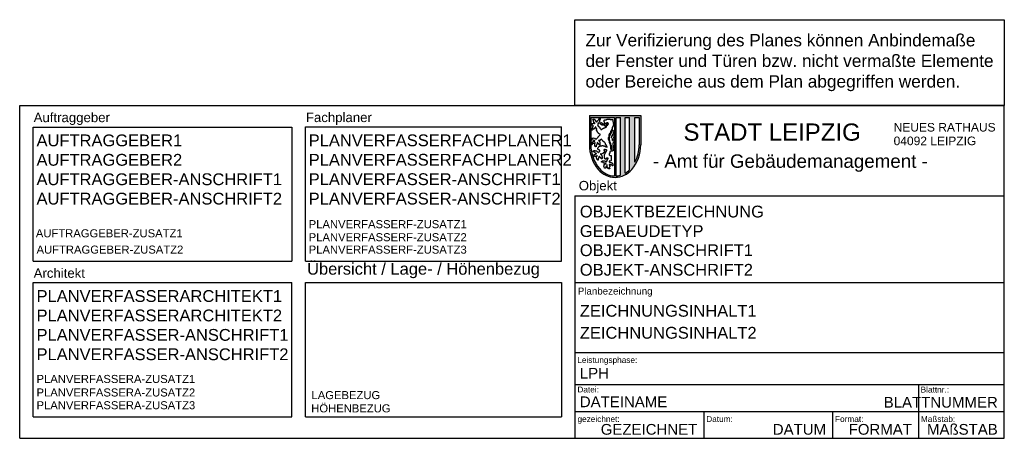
# Model space of a CAD drawing. Header units: metres. Extents: x -184 to 0, y 0 to 78.
import ezdxf
from ezdxf.enums import TextEntityAlignment as Align

# ---------------------------------------------------------------- set-up
doc = ezdxf.new("R2010")
doc.units = ezdxf.units.M
doc.styles.add('ARIAL', font='arial.ttf')

msp = doc.modelspace()

# ---------------------------------------------------------------- hatches: boundary and pattern name
at = {"linetype": 'Continuous'}
h = msp.add_hatch(color=256, dxfattribs=at)
h.paths.add_polyline_path([(-72.53, 60.16), (-77.32, 60.16), (-77.32, 54.66, 0.1762), (-75.66, 50.08, 0.221777), (-72.53, 48.63, 0.221777), (-69.41, 50.08, 0.1762), (-67.75, 54.66), (-67.75, 60.16)])
h.paths.add_polyline_path([(-71.54, 59.76), (-71.54, 49.03, -0.053374), (-72.34, 48.9), (-72.34, 59.76)], flags=16)
h.paths.add_polyline_path([(-72.61, 59.76), (-72.61, 48.9, -0.216609), (-75.45, 50.26, -0.1762), (-77.05, 54.66), (-77.05, 59.76)], flags=16)
h.paths.add_polyline_path([(-70.64, 59.76), (-69.81, 59.76), (-69.81, 50.05, -0.069458), (-70.64, 49.4)], flags=16)
h.paths.add_polyline_path([(-72.9, 56.71), (-72.97, 56.67), (-72.9, 56.61)], flags=0)
h.paths.add_polyline_path([(-74.22, 58.6), (-74.22, 58.69), (-74.13, 58.69), (-74.08, 58.77), (-73.88, 58.77), (-73.64, 58.53), (-73.81, 58.53)], flags=0)
h.paths.add_polyline_path([(-74.11, 58.46), (-73.86, 58.28), (-74.27, 58.28)], flags=0)
h.paths.add_polyline_path([(-68.82, 59.76), (-68.02, 59.76), (-68.02, 54.66, -0.122678), (-68.82, 51.44)], flags=16)

# ---------------------------------------------------------------- linework, layer by layer
for p, q in [((-183.5, 0), (-183.5, 62)), ((-183.5, 62), (0, 62)), ((0, 0), (0, 62)), ((-77.32, 60.16), (-72.53, 60.16)), ((-77.32, 60.16), (-77.32, 54.66)), ((-77.05, 59.76), (-77.05, 54.66)), ((-77.05, 59.76), (-72.61, 59.76)), ((-73.43, 59.4), (-73.41, 59.38)), ((-72.61, 59.76), (-72.61, 48.9)), ((-72.53, 60.16), (-67.75, 60.16)), ((-72.34, 59.76), (-71.54, 59.76)), ((-70.64, 59.76), (-69.81, 59.76)), ((-68.82, 59.76), (-68.02, 59.76)), ((-68.02, 59.76), (-68.02, 54.66)), ((-67.75, 60.16), (-67.75, 54.66)), ((-181, 33), (-181, 58)), ((-181, 58), (-132.76, 58)), ((-132.76, 58), (-132.76, 33)), ((-130.26, 58.01), (-82.5, 58.01)), ((-130.26, 33.01), (-130.26, 58.01)), ((-82.5, 33.01), (-82.5, 58.01)), ((-77.05, 58.58), (-77.05, 58.54)), ((-80, 45.17), (0, 45.17)), ((-80, 45.17), (-80, 16)), ((-181, 33), (-132.76, 33)), ((-130.26, 33.01), (-82.5, 33.01)), ((-181, 29), (-132.76, 29)), ((-181, 4), (-181, 29)), ((-132.76, 4), (-132.76, 29)), ((-130.26, 29), (-82.5, 29)), ((-130.26, 4), (-130.26, 29)), ((-82.5, 29), (-82.5, 4)), ((-80, 29), (0, 29)), ((-80, 16), (-80, 0)), ((-80, 16), (0, 16)), ((-79.98, 10), (0.02, 10)), ((-16, 10), (-16, 0)), ((-181, 4), (-132.76, 4)), ((-130.26, 4), (-82.5, 4)), ((-79.98, 5), (0.02, 5)), ((-56, 5), (-56, 0)), ((-32, 5), (-32, 0)), ((-183.5, 0), (0, 0))]:
    msp.add_line(p, q)
for p, q in [((-72.34, 48.9), (-72.34, 59.76)), ((-71.54, 49.03), (-71.54, 59.76)), ((-70.64, 49.4), (-70.64, 59.76)), ((-69.81, 50.05), (-69.81, 59.76)), ((-68.82, 51.44), (-68.82, 59.76))]:
    msp.add_line(p, q, dxfattribs=at)
msp.add_lwpolyline([(0, 62), (-80, 62), (-80, 78), (0, 78)], close=True)
at = {"flags": 128}
msp.add_lwpolyline([(-74.09, 50.72), (-74.19, 50.63), (-74.28, 50.63), (-74.28, 50.33), (-74.48, 50.36), (-74.55, 50.57), (-74.6, 50.62), (-74.6, 50.76), (-74.54, 50.81), (-74.54, 51), (-74.39, 51.14), (-74.19, 51.14), (-74.28, 51.28), (-74.61, 51.28), (-74.64, 51.27), (-74.66, 51.29), (-74.66, 51.39), (-74.74, 51.39), (-74.83, 51.46), (-75.04, 51.46), (-75.04, 51.56), (-74.9, 51.71), (-74.71, 51.71), (-74.65, 51.66), (-74.56, 51.72), (-74.47, 51.72), (-74.39, 51.65), (-74.26, 51.65), (-74.17, 51.58), (-74.04, 51.58), (-74.04, 51.63), (-73.98, 51.68), (-73.98, 51.82), (-73.91, 51.89), (-73.91, 52.01), (-73.84, 52.05), (-73.84, 52.2), (-74.13, 52.2), (-74.22, 52.12), (-74.22, 52.02), (-74.31, 52.02), (-74.39, 52.08), (-74.49, 52.26), (-74.49, 52.5), (-74.54, 52.55), (-74.48, 52.61), (-74.48, 52.89), (-74.41, 52.92), (-74.41, 53), (-74.35, 53.06), (-74.35, 53.13), (-74.29, 53.16), (-74.29, 53.26), (-74.16, 53.37), (-74.1, 53.58), (-74.04, 53.58), (-74.04, 53.7), (-74.13, 53.77), (-74.32, 53.77), (-74.37, 53.82), (-74.51, 53.82), (-74.6, 53.74), (-74.6, 53.66), (-74.52, 53.53), (-74.52, 53.29), (-74.72, 53.12), (-74.72, 53.08), (-74.82, 53.08), (-75.04, 52.92), (-75.11, 53.01), (-75.22, 53.01), (-75.22, 52.93), (-74.97, 52.7), (-74.97, 52.54), (-74.91, 52.5), (-74.91, 52.16), (-75, 52.07), (-75.1, 52.07), (-75.1, 52.25), (-75.23, 52.35), (-75.26, 52.34), (-75.3, 52.38), (-75.35, 52.42), (-75.35, 52.47), (-75.43, 52.58), (-75.53, 52.47), (-75.53, 52.2), (-75.66, 52.2), (-75.66, 51.84), (-75.73, 51.84), (-75.76, 51.83), (-75.91, 52), (-75.91, 52.12), (-75.98, 52.18), (-75.98, 52.5), (-75.85, 52.64), (-75.83, 52.66), (-75.87, 52.71), (-75.99, 52.59), (-76.09, 52.59), (-76.13, 52.52), (-76.19, 52.52), (-76.24, 52.58), (-76.4, 52.58), (-76.4, 52.53), (-76.49, 52.46), (-76.6, 52.46), (-76.6, 52.69), (-76.55, 52.73), (-76.55, 52.83), (-76.47, 52.83), (-76.27, 52.95), (-76.18, 52.95), (-76.15, 53.02), (-76.02, 53.02), (-75.99, 53.09), (-76.2, 53.15), (-76.26, 53.21), (-76.26, 53.28), (-76.33, 53.28), (-76.37, 53.33), (-76.44, 53.33), (-76.6, 53.41), (-76.6, 53.58), (-76.51, 53.58), (-76.47, 53.64), (-76.3, 53.64), (-76.15, 53.53), (-76.09, 53.58), (-75.99, 53.58), (-75.69, 53.27), (-75.6, 53.27), (-75.6, 53.32), (-75.57, 53.35), (-75.56, 53.34), (-75.52, 53.4), (-75.49, 53.38), (-75.45, 53.41), (-75.36, 53.47), (-75.36, 53.63), (-75.51, 53.77), (-75.64, 53.77), (-75.72, 53.87), (-75.72, 54.07), (-75.66, 54.12), (-75.66, 54.2), (-75.54, 54.31), (-75.54, 54.38), (-75.52, 54.4), (-75.49, 54.38), (-75.45, 54.41), (-75.38, 54.46), (-75.3, 54.46), (-75.27, 54.51), (-75.01, 54.51), (-74.91, 54.58), (-74.81, 54.58), (-74.74, 54.51), (-74.55, 54.51), (-74.49, 54.46), (-74.43, 54.46), (-74.38, 54.4), (-74.31, 54.4), (-74.26, 54.34), (-74.13, 54.34), (-73.99, 54.27), (-73.99, 54.32), (-74.1, 54.49), (-74.1, 54.56), (-74.28, 54.72), (-74.28, 54.77), (-74.36, 54.8), (-74.3, 54.86), (-74.3, 55.02), (-74.38, 55.02), (-74.43, 55.08), (-74.5, 55.15), (-74.59, 55.15), (-74.63, 55.27), (-74.79, 55.34), (-74.78, 55.42), (-74.98, 55.61), (-74.98, 55.68), (-75.08, 55.76), (-75.28, 55.56), (-75.28, 55.52), (-75.58, 55.52), (-75.59, 55.49), (-75.35, 55.26), (-75.35, 54.67), (-75.37, 54.65), (-75.48, 54.68), (-75.59, 54.91), (-75.72, 54.91), (-75.72, 55.06), (-75.84, 55.14), (-75.84, 54.85), (-75.9, 54.81), (-75.9, 54.68), (-76.03, 54.62), (-76.03, 54.28), (-76.19, 54.35), (-76.22, 54.34), (-76.23, 54.36), (-76.23, 54.44), (-76.29, 54.49), (-76.29, 54.9), (-76.22, 55), (-76.22, 55.06), (-76.25, 55.09), (-76.38, 54.95), (-76.4, 54.97), (-76.43, 54.91), (-76.63, 54.91), (-76.78, 54.8), (-76.78, 54.72), (-76.86, 54.66), (-76.92, 54.66), (-76.92, 54.75), (-76.98, 54.79), (-76.98, 54.88), (-76.91, 54.92), (-76.91, 55.06), (-76.89, 55.08), (-76.85, 55.06), (-76.82, 55.11), (-76.78, 55.2), (-76.64, 55.33), (-76.44, 55.33), (-76.39, 55.39), (-76.29, 55.39), (-76.29, 55.51), (-76.42, 55.51), (-76.5, 55.46), (-76.62, 55.58), (-76.78, 55.63), (-76.95, 55.58), (-77.03, 55.49), (-76.96, 55.77), (-76.81, 55.9), (-76.59, 55.9), (-76.43, 55.96), (-76.36, 55.89), (-76.31, 55.9), (-76.27, 55.84), (-76.22, 55.78), (-75.91, 55.78), (-75.91, 55.88), (-75.66, 56.12), (-75.66, 56.2), (-75.29, 56.55), (-75.32, 56.65), (-75.38, 56.65), (-75.5, 56.76), (-75.6, 56.78), (-75.6, 56.87), (-75.79, 57.06), (-75.79, 57.12), (-75.85, 57.17), (-75.85, 57.25), (-75.98, 57.43), (-75.98, 57.57), (-75.91, 57.61), (-75.91, 57.69), (-76.1, 57.93), (-76.1, 58.01), (-76.16, 58.01), (-76.16, 57.86), (-76.27, 57.76), (-76.4, 57.76), (-76.4, 57.66), (-76.49, 57.58), (-76.69, 57.58), (-76.72, 57.47), (-76.78, 57.44), (-76.78, 57.41), (-76.82, 57.41), (-76.92, 57.44), (-76.92, 57.6), (-76.81, 57.71), (-76.76, 57.71), (-76.66, 57.8), (-76.66, 58.07), (-76.52, 58.21), (-76.63, 58.21), (-76.77, 58.32), (-76.95, 58.32), (-77.04, 58.22), (-77.01, 58.5), (-76.99, 58.52), (-76.91, 58.64), (-76.65, 58.64), (-76.55, 58.71), (-76.51, 58.64), (-76.38, 58.64), (-76.28, 58.57), (-76.28, 58.69), (-76.49, 58.87), (-76.49, 58.94), (-76.55, 59), (-76.55, 59.26), (-76.6, 59.29), (-76.6, 59.36), (-76.67, 59.46), (-76.42, 59.46), (-76.09, 59.1), (-76.09, 59), (-76.06, 58.95), (-76.01, 58.99), (-75.96, 59.02), (-75.8, 59.02), (-75.8, 59.05), (-75.84, 59.09), (-75.54, 59.43), (-75.54, 59.52), (-75.45, 59.52), (-75.4, 59.58), (-75.29, 59.58), (-75.29, 59.41), (-75.34, 59.37), (-75.34, 59.28), (-75.46, 59.19), (-75.41, 59.12), (-75.41, 58.95), (-75.58, 58.91), (-75.58, 58.67), (-75.72, 58.63), (-75.72, 58.33), (-75.78, 58.3), (-75.67, 58.2), (-75.67, 58.13), (-75.55, 58.08), (-75.35, 57.89), (-75.35, 57.81), (-75.16, 57.63), (-75.16, 57.55), (-75.06, 57.47), (-75.04, 57.49), (-75.04, 57.58), (-74.93, 57.58), (-74.81, 57.71), (-74.75, 57.71), (-74.72, 57.77), (-74.63, 57.77), (-74.56, 57.85), (-74.44, 57.83), (-74.37, 57.9), (-74.31, 57.9), (-74.22, 57.95), (-74.21, 57.96), (-74.16, 57.95), (-74.04, 58.09), (-74.35, 58.09), (-74.35, 58.19), (-74.41, 58.23), (-74.41, 58.42), (-74.5, 58.33), (-74.59, 58.34), (-74.95, 58.34), (-75.05, 58.41), (-75.08, 58.4), (-75.24, 58.56), (-75.24, 58.73), (-75.16, 58.8), (-75.16, 58.84), (-75.12, 58.84), (-75.02, 58.77), (-75.02, 58.72), (-74.97, 58.72), (-74.97, 58.64), (-74.81, 58.64), (-74.74, 58.59), (-74.37, 58.59), (-74.34, 58.66), (-74.43, 58.75), (-74.43, 58.84), (-74.48, 58.84), (-74.48, 58.93), (-74.54, 58.99), (-74.54, 59.26), (-74.46, 59.34), (-74.19, 59.34), (-74.11, 59.4), (-74.04, 59.4), (-74.04, 59.46), (-73.51, 59.46), (-73.43, 59.4), (-72.97, 59.4), (-72.97, 59.03), (-72.95, 58.96), (-72.94, 58.97), (-72.91, 58.94), (-72.91, 58.69), (-72.85, 58.63), (-72.85, 58.41), (-72.9, 58.37), (-72.9, 58.14), (-72.96, 58.14), (-72.96, 57.96), (-73.04, 57.96), (-73.04, 57.79), (-73.09, 57.74), (-73.09, 57.61), (-73.17, 57.54), (-73.17, 57.5), (-73.19, 57.38), (-73.28, 57.38), (-73.28, 57.32), (-73.34, 57.32), (-73.34, 57.25), (-73.4, 57.18), (-73.4, 56.99), (-73.47, 56.9), (-73.47, 56.76), (-73.66, 56.76), (-73.66, 56.6), (-73.72, 56.54), (-73.72, 56.09), (-73.84, 55.99), (-73.84, 55.93), (-73.79, 55.88), (-73.79, 55.69), (-73.71, 55.6), (-73.71, 55.5), (-73.66, 55.44), (-73.66, 55.23), (-73.6, 55.18), (-73.51, 54.84), (-73.51, 54.85), (-73.47, 54.81), (-73.47, 54.6), (-73.41, 54.56), (-73.41, 53.93), (-73.22, 53.75), (-73.1, 53.87), (-73.1, 54.25), (-73.16, 54.29), (-73.16, 54.5), (-73.23, 54.54), (-73.23, 54.65), (-73.29, 54.7), (-73.29, 54.81), (-73.35, 54.88), (-73.35, 54.97), (-73.43, 55.08), (-73.43, 55.2), (-73.49, 55.26), (-73.49, 55.44), (-73.54, 55.49), (-73.54, 55.87), (-73.6, 55.92), (-73.6, 56), (-73.55, 56.05), (-73.55, 56.31), (-73.47, 56.39), (-73.47, 56.5), (-73.42, 56.55), (-73.42, 56.63), (-73.35, 56.66), (-73.35, 56.74), (-73.24, 56.84), (-73.24, 56.92), (-73.16, 57.01), (-73.16, 57.07), (-73.1, 57.12), (-73.1, 57.39), (-73.01, 57.39), (-72.95, 57.41), (-72.89, 57.34), (-72.88, 57.35), (-72.85, 57.32), (-72.85, 57.21), (-72.79, 57.21), (-72.79, 57.1), (-72.84, 57.06), (-72.84, 56.91), (-72.9, 56.91), (-72.9, 56.71), (-73.03, 56.63), (-73.03, 56.55), (-73.16, 56.42), (-73.16, 56.32), (-73.22, 56.32), (-73.22, 56.14), (-73.28, 56.14), (-73.28, 55.99), (-73.25, 55.97), (-73.22, 55.98), (-73.15, 56.22), (-73.12, 56.22), (-73.04, 56.3), (-73.04, 56.38), (-72.98, 56.43), (-72.98, 56.52), (-72.94, 56.52), (-72.88, 56.59), (-72.82, 56.54), (-72.79, 56.51), (-72.79, 56.1), (-72.84, 56.05), (-72.84, 55.97), (-72.96, 55.87), (-72.96, 55.79), (-73.1, 55.68), (-73.1, 55.49), (-73.08, 55.47), (-73.03, 55.49), (-73.03, 55.63), (-72.97, 55.71), (-72.85, 55.63), (-72.85, 55.54), (-72.79, 55.5), (-72.79, 55.27), (-72.84, 55.26), (-72.84, 55.17), (-72.9, 55.12), (-72.9, 55.02), (-72.96, 55.02), (-72.96, 54.65), (-72.91, 54.65), (-72.91, 54.42), (-72.85, 54.38), (-72.85, 54.09), (-72.79, 54.09), (-72.79, 53.91), (-72.84, 53.87), (-72.84, 53.75), (-72.9, 53.69), (-72.9, 53.59), (-72.98, 53.59), (-73.08, 53.51), (-73.39, 53.51), (-73.43, 53.57), (-73.47, 53.54), (-73.47, 53.43), (-73.51, 53.39), (-73.53, 53.36), (-73.53, 53.12), (-73.6, 53.06), (-73.6, 52.82), (-73.42, 52.71), (-73.23, 52.71), (-73.23, 51.97), (-73.27, 51.95), (-73.27, 51.76), (-73.34, 51.76), (-73.34, 51.69), (-73.39, 51.64), (-73.49, 51.7), (-73.51, 51.71), (-73.6, 51.62), (-73.6, 51.54), (-73.51, 51.41), (-73.27, 51.41), (-73.22, 51.34), (-73.12, 51.34), (-73.1, 51.31), (-73.1, 51.25), (-72.97, 51.12), (-72.97, 50.79), (-72.99, 50.77), (-73.18, 50.95), (-73.29, 50.96), (-73.44, 50.96), (-73.56, 51.06), (-73.62, 50.97), (-73.6, 50.94), (-73.6, 50.88), (-73.53, 50.81), (-73.53, 50.61), (-73.6, 50.54), (-73.6, 50.42), (-73.53, 50.3), (-73.53, 50.21), (-73.7, 50.21), (-73.75, 50.27), (-73.86, 50.27), (-73.86, 50.37), (-73.99, 50.56), (-73.99, 50.64), (-74.04, 50.68), (-73.99, 50.74), (-73.99, 50.88), (-73.99, 50.96), (-74.04, 50.93), (-74.04, 50.85), (-74.09, 50.81), (-74.09, 50.72)], close=True, dxfattribs=at)
for points in [[(-74.08, 58.77), (-74.13, 58.69), (-74.22, 58.69), (-74.22, 58.6), (-73.9, 58.6), (-73.81, 58.53), (-73.73, 58.53), (-73.73, 58.62), (-73.88, 58.77), (-74.08, 58.77)], [(-74.17, 58.39), (-74.02, 58.39), (-73.9, 58.31), (-73.93, 58.28), (-74.04, 58.28), (-74.21, 58.35), (-74.17, 58.39)]]:
    msp.add_lwpolyline(points, dxfattribs=at)
at = {"linetype": 'Continuous'}
for centre, radius, start, end in [((-70.2, 54.66), 7.12, 180, 220.001), ((-70.2, 54.66), 6.85, 180, 220.001), ((-74.87, 54.66), 7.12, 319.999, 360), ((-74.87, 54.66), 6.85, 332.0241, 360), ((-72.53, 52.7), 4.08, 220.0228, 269.9896), ((-72.53, 52.7), 3.81, 220.0243, 268.8595), ((-72.54, 52.7), 4.07, 270, 319.999), ((-72.54, 52.7), 4.08, 270.0104, 319.9772), ((-72.54, 52.7), 3.8, 299.9101, 315.8031), ((-72.54, 52.7), 3.81, 272.9485, 285.1693)]:
    msp.add_arc(centre, radius, start, end, dxfattribs=at)

# ---------------------------------------------------------------- texts
at = {"style": 'ARIAL'}
for s, height, p in [('STADT LEIPZIG', 3.2, (-43.26, 57.06)), ('- Amt für Gebäudemanagement -', 2.5, (-39.86, 51.34))]:
    msp.add_text(s, height=height, dxfattribs=at).set_placement(p, align=Align.MIDDLE)
for s, p in [('NEUES RATHAUS', (-20.61, 57.16)), ('04092 LEIPZIG', (-20.61, 54.62))]:
    msp.add_text(s, height=1.6, dxfattribs=at).set_placement(p)
at = {"insert": (-78.05, 75.33), "char_height": 2.3, "attachment_point": 1, "style": 'ARIAL'}
msp.add_mtext_dynamic_manual_height_columns('Zur Verifizierung des Planes können Anbindemaße \\Pder Fenster und Türen bzw. nicht vermaßte Elemente \\Poder Bereiche aus dem Plan abgegriffen werden.', width=107.5506, gutter_width=1.25, heights=[0], dxfattribs=at)
at = {"attachment_point": 1, "style": 'ARIAL'}
for s, insert, char_height, width in [(' Auftraggeber', (-181.58, 60.67), 1.76, 24.648), (' Fachplaner', (-130.84, 60.68), 1.76, 24.648), (' Objekt', (-79.98, 47.96), 1.76, 24.648), (' Übersicht / Lage- / Höhenbezug', (-130.79, 32.69), 2.2, 47.324), (' Architekt', (-181.58, 31.67), 1.76, 24.648), (' Planbezeichnung', (-79.98, 28.09), 1.3, 24.648), (' Leistungsphase:', (-80, 15.14), 1.1, 24), (' Datei:', (-79.98, 9.64), 1.1, 24), (' Blattnr.:', (-16, 9.63), 1.1, 15.896), (' gezeichnet:', (-79.96, 4.14), 1.1, 24), (' Datum:', (-55.96, 4.14), 1.1, 23.9812), (' Format:', (-31.96, 4.14), 1.1, 15.896), (' Maßstab:', (-15.96, 4.14), 1.1, 15.896)]:
    msp.add_mtext(s, dxfattribs=dict(at, insert=insert, char_height=char_height, width=width))
at = {"style": 'ARIAL'}
for tag, p, s, height in [('AUFTRAGGEBER1', (-180.36, 54.41), 'Stadt Leipzig', 2.2), ('PLANVERFASSERFACHPLANER1', (-129.63, 54.42), '', 2.2), ('AUFTRAGGEBER2', (-180.36, 50.79), 'Amt', 2.2), ('PLANVERFASSERFACHPLANER2', (-129.63, 50.8), '', 2.2), ('AUFTRAGGEBER-ANSCHRIFT1', (-180.36, 47.17), 'Straße Hausnummer', 2.2), ('PLANVERFASSER-ANSCHRIFT1', (-129.63, 47.18), 'Straße Hausnummer', 2.2), ('AUFTRAGGEBER-ANSCHRIFT2', (-180.36, 43.56), 'PLZ Ort', 2.2), ('PLANVERFASSER-ANSCHRIFT2', (-129.63, 43.56), 'PLZ Ort', 2.2), ('OBJEKTBEZEICHNUNG', (-79.1, 41.15), '', 2.2), ('PLANVERFASSERF-ZUSATZ1', (-129.63, 39.15), 'Tel.:', 1.5), ('AUFTRAGGEBER-ZUSATZ1', (-180.49, 37.45), 'Tel.:', 1.5), ('GEBAEUDETYP', (-79.1, 37.51), '', 2.2), ('PLANVERFASSERF-ZUSATZ2', (-129.63, 36.72), 'Fax.:', 1.5), ('AUFTRAGGEBER-ZUSATZ2', (-180.36, 34.41), 'Fax.:', 1.5), ('PLANVERFASSERF-ZUSATZ3', (-129.63, 34.41), 'Email:', 1.5), ('OBJEKT-ANSCHRIFT1', (-79.1, 33.95), 'Straße Hausnummer', 2.2), ('OBJEKT-ANSCHRIFT2', (-79.1, 30.3), 'PLZ Ort', 2.2), ('PLANVERFASSERARCHITEKT1', (-180.36, 25.41), '', 2.2), ('PLANVERFASSERARCHITEKT2', (-180.36, 21.79), '', 2.2), ('ZEICHNUNGSINHALT1', (-79.1, 22.66), '', 2.2), ('PLANVERFASSER-ANSCHRIFT1', (-180.36, 18.17), 'Straße Hausnummer', 2.2), ('ZEICHNUNGSINHALT2', (-79.1, 18.56), '', 2.2), ('PLANVERFASSER-ANSCHRIFT2', (-180.36, 14.56), 'PLZ Ort', 2.2), ('LPH', (-79.1, 11.13), 'Leistungsphase', 2), ('PLANVERFASSERA-ZUSATZ1', (-180.36, 10.31), 'Tel.:', 1.5), ('PLANVERFASSERA-ZUSATZ2', (-180.36, 7.79), 'Fax.:', 1.5), ('LAGEBEZUG', (-129.11, 7.3), 'Lagebezug:', 1.5), ('DATEINAME', (-79.1, 5.8), '', 2), ('PLANVERFASSERA-ZUSATZ3', (-180.36, 5.41), 'Email:', 1.5), ('HÖHENBEZUG', (-129.16, 4.83), 'Höhenbezug:', 1.5)]:
    msp.add_attdef(tag, p, s, height=height, dxfattribs=at)
for tag, text, p in [('BLATTNUMMER', '', (-1.2, 5.71)), ('GEZEICHNET', 'Name', (-57.2, 0.67)), ('DATUM', 'tt.mm.jjjj', (-33.2, 0.67)), ('FORMAT', 'A3', (-17.2, 0.67)), ('MAßSTAB', '1 : 100', (-1.2, 0.67))]:
    msp.add_attdef(tag, text=text, height=2, dxfattribs=at).set_placement(p, align=Align.RIGHT)

doc.saveas('drawing.dxf')
